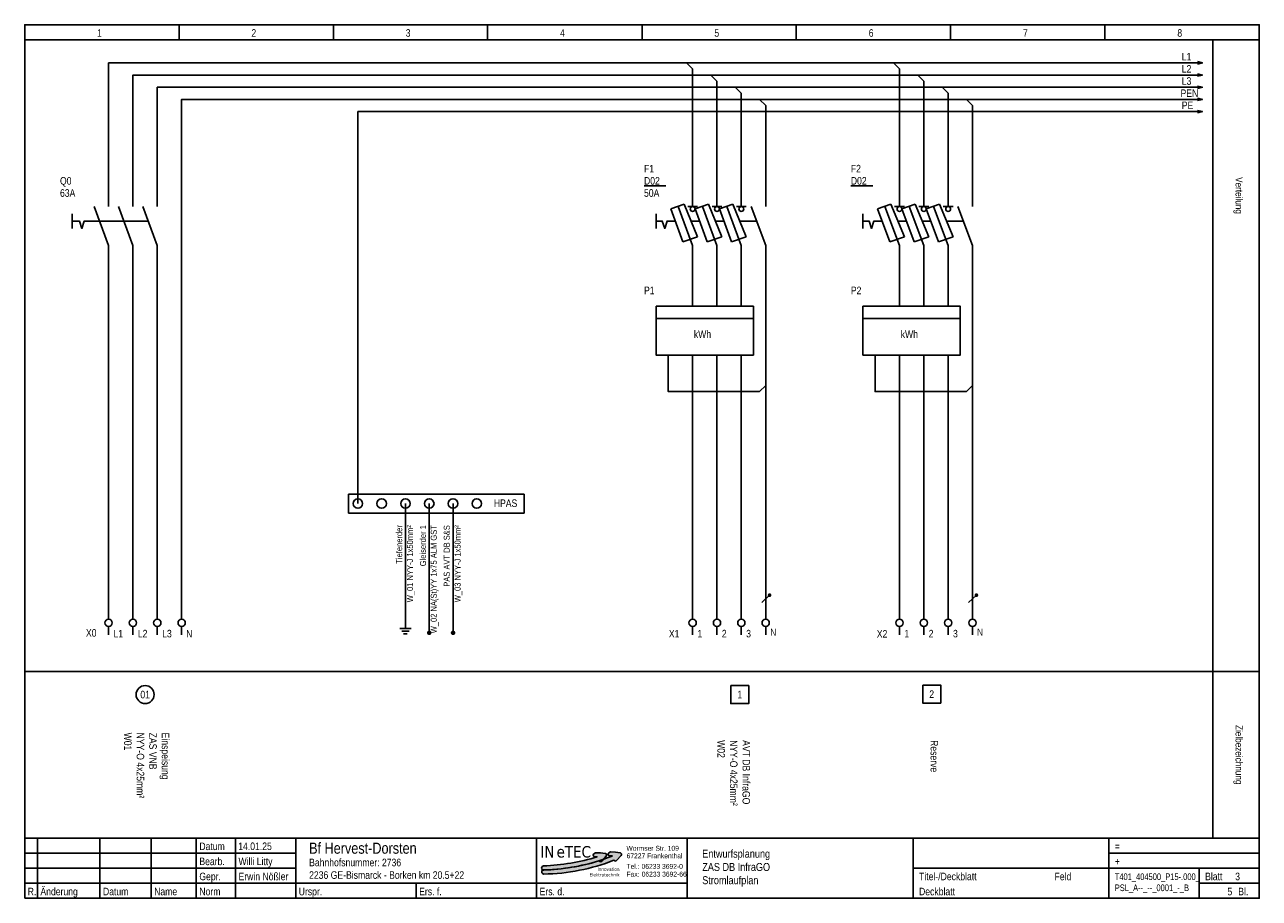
# Model space of a CAD drawing. Header units: millimetres. Extents: x 0 to 1597, y 0 to 198.
# Tile 3 of 5: x 659 to 938, y 0 to 198. Entities that reach past the tile are written whole.
import ezdxf
from ezdxf.enums import TextEntityAlignment as Align

# ---------------------------------------------------------------- set-up
doc = ezdxf.new("R2010")
doc.units = ezdxf.units.MM
for name, color, linetype in [('Elektro_neu', 7, 'Continuous'), ('Elektro_neu_Text', 7, 'Continuous'), ('EPLGRAFIC', 7, 'Continuous'), ('EPLPLOTFRAME', 7, 'Continuous'), ('LAYER-01', 7, 'Continuous')]:
    doc.layers.add(name, color=color, linetype=linetype)
doc.styles.add('AN', font='ARIALN.TTF')
doc.styles.add('Logo', font='tahoma.ttf')
doc.styles.add('Logo-fett', font='tahomabd.ttf')
doc.styles.add('WSCAD_ALLGTEXT', font='ARIALN.TTF')

# ---------------------------------------------------------------- blocks, each defined once
blk = doc.blocks.new('Logo Inetec')
for color, points in [(90, [(43.67, 12.55, 0.344615), (43.74, 13.78), (43.52, 14.09, 0.217244), (42.81, 14.52), (39.7, 14.86), (36.18, 14.99), (34.94, 14.24, 0.444088), (34.66, 12.78), (35.03, 12.29), (37.28, 12.18, -0.342215), (37.37, 12.1, -0.063568), (-0.16, 5.73, 0.983458), (-0.06, 2.84, 0.065458), (38.52, 9.23), (39.19, 8.78, 0.373877), (40.5, 8.96)]), (170, [(54.12, 12.99, 0.344615), (54.21, 14.22), (54, 14.53, 0.217244), (53.29, 14.97), (50.19, 15.35), (46.67, 15.53), (45.41, 14.78, 0.444088), (45.11, 13.33), (45.48, 12.84), (47.73, 12.7, -0.397051), (47.82, 12.6, -0.087945), (-0.06, 2.9, 0.983458), (0.01, 0, 0.089874), (48.96, 9.71), (49.6, 9.28, 0.373877), (50.9, 9.44)])]:
    blk.add_hatch(color=color).paths.add_polyline_path(points)
at = {"color": 90}
blk.add_lwpolyline([(37.38, 12.09, 0.397051), (37.28, 12.18), (35.03, 12.29), (34.66, 12.78, -0.444088), (34.94, 14.24), (36.18, 14.99), (39.7, 14.86), (42.81, 14.52, -0.217244), (43.52, 14.09), (43.74, 13.78, -0.344615), (43.67, 12.55), (40.5, 8.96, -0.373877), (39.19, 8.78), (38.52, 9.23, -0.065458), (-0.06, 2.84, -0.983458), (-0.16, 5.73, 0.063568), (37.37, 12.1)], format="xyb", dxfattribs=at)
at = {"color": 170}
blk.add_lwpolyline([(47.82, 12.6, -0.087945), (-0.06, 2.9, 0.983458), (0.01, 0, 0.089874), (48.96, 9.71), (49.6, 9.28, 0.373877), (50.9, 9.44), (54.12, 12.99, 0.344615), (54.21, 14.22), (54, 14.53, 0.217244), (53.29, 14.97), (50.19, 15.35), (46.67, 15.53), (45.41, 14.78, 0.444088), (45.11, 13.33), (45.48, 12.84), (47.73, 12.7, -0.397051)], format="xyb", close=True, dxfattribs=at)
at = {"style": 'Logo'}
for s, p in [('IN', (-2.42, 11.6)), ('TEC', (14.64, 11.6))]:
    blk.add_text(s, height=8, dxfattribs=at).set_placement(p)
at = {"color": 20, "style": 'Logo'}
blk.add_text('e', height=8, dxfattribs=at).set_placement((8.93, 11.6))
at = {"lineweight": 0, "style": 'AN', "width": 1.1}
for s, p in [('Wormser Str. 109', (57.77, 16.36)), ('67227 Frankenthal', (57.9, 11.09)), ('Tel.:', (57.84, 3.71)), ('Fax:', (57.79, -1.72)), ('06233 3692-0', (68.34, 3.71)), ('06233 3692-66', (68.42, -1.72))]:
    blk.add_text(s, height=3.4, dxfattribs=at).set_placement(p)
at = {"style": 'Logo-fett'}
for s, p in [('Elektrotechnik', (52.94, -1.64)), ('Elektrotechnik', (52.94, -1.64)), ('Innovation', (52.94, 2.27)), ('Innovation', (52.94, 2.27))]:
    blk.add_text(s, height=2.36, dxfattribs=at).set_placement(p, align=Align.RIGHT)
blk = doc.blocks.new('Tiefenerder')
at = {"color": 0}
for p, q in [((0, -1.86), (0, 0)), ((-1.86, -1.86), (1.86, -1.86)), ((1.24, -2.74), (-1.24, -2.74)), ((0.62, -3.73), (-0.62, -3.73))]:
    blk.add_line(p, q, dxfattribs=at)

msp = doc.modelspace()

# ---------------------------------------------------------------- linework, layer by layer
at = {"color": 0}
for p, q in [((927.91, 194.27), (927.91, 13.63)), ((658.94, 51.33), (938.41, 51.33))]:
    msp.add_line(p, q, dxfattribs=at)
for p, q in [((827.55, 68.59), (825.78, 66.9)), ((874.37, 68.59), (872.6, 66.9))]:
    msp.add_line(p, q)
at = {"const_width": 0.421}
for points in [[(827.35, 68.63, 1), (827.76, 68.55, 1)], [(874.17, 68.63, 1), (874.58, 68.55, 1)]]:
    msp.add_lwpolyline(points, format="xyb", close=True, dxfattribs=at)
at = {"color": 10, "const_width": 0.511}
for points in [[(750.26, 60.07, 1), (750.77, 60.07, 1)], [(755.65, 60.07, 1), (756.16, 60.07, 1)]]:
    msp.add_lwpolyline(points, format="xyb", close=True, dxfattribs=at)
at = {"layer": 'Elektro_neu'}
for p, q in [((732.21, 91.48), (772, 91.48)), ((732.21, 87.17), (732.21, 91.48)), ((772, 91.48), (772, 87.17)), ((772, 87.17), (732.21, 87.17))]:
    msp.add_line(p, q, dxfattribs=at)
at = {"layer": 'Elektro_neu', "color": 10}
for p, q in [((745.13, 89.32), (745.13, 62.35)), ((750.52, 89.32), (750.51, 60.07)), ((755.9, 89.32), (755.91, 60.07))]:
    msp.add_line(p, q, dxfattribs=at)
at = {"layer": 'Elektro_neu', "linetype": 'ByBlock', "ltscale": 5}
for points in [[(808.77, 189.03), (677.94, 189.03), (677.94, 158.74)], [(810.14, 187.66), (808.77, 189.03), (810.14, 189.03), (811.52, 189.03)], [(810.14, 187.66), (810.14, 158.74)], [(811.52, 189.03), (855.59, 189.03)], [(811.52, 189.03), (925.54, 189.03)], [(856.96, 187.66), (855.59, 189.03), (856.96, 189.03), (858.34, 189.03)], [(856.96, 187.66), (856.96, 158.74)], [(924.44, 189.31), (925.54, 189.03), (924.44, 188.76)], [(814.27, 186.28), (683.45, 186.28), (683.45, 158.74)], [(815.65, 184.9), (814.27, 186.28), (815.65, 186.28), (817.03, 186.28)], [(815.65, 184.9), (815.65, 158.74)], [(817.03, 186.28), (861.09, 186.28)], [(817.03, 186.28), (925.54, 186.28)], [(862.47, 184.9), (861.09, 186.28), (862.47, 186.28), (863.85, 186.28)], [(862.47, 184.9), (862.47, 158.74)], [(924.44, 186.55), (925.54, 186.28), (924.44, 186)], [(819.78, 183.52), (688.96, 183.52), (688.96, 158.74)], [(821.16, 182.15), (819.78, 183.52), (821.16, 183.52), (822.54, 183.52)], [(821.16, 182.15), (821.16, 158.74)], [(822.54, 183.52), (866.6, 183.52)], [(822.54, 183.52), (925.54, 183.52)], [(867.98, 182.15), (866.6, 183.52), (867.98, 183.52), (869.36, 183.52)], [(867.98, 182.15), (867.98, 158.74)], [(924.44, 183.8), (925.54, 183.52), (924.44, 183.25)], [(825.29, 180.77), (694.47, 180.77), (694.47, 65.1)], [(826.67, 179.39), (825.29, 180.77), (826.67, 180.77), (828.04, 180.77)], [(826.67, 179.39), (826.67, 156.53)], [(828.04, 180.77), (872.11, 180.77)], [(828.04, 180.77), (925.54, 180.77)], [(873.49, 179.39), (872.11, 180.77), (873.49, 180.77), (874.86, 180.77)], [(873.49, 179.39), (873.49, 156.53)], [(924.44, 181.05), (925.54, 180.77), (924.44, 180.5)], [(836.31, 178.02), (880.37, 178.02)], [(836.31, 178.02), (925.54, 178.02)], [(924.44, 178.29), (925.54, 178.02), (924.44, 177.74)], [(799.13, 161.22), (804.08, 161.22)], [(845.95, 161.22), (850.9, 161.22)], [(674.64, 156.53), (677.94, 147.72)], [(677.94, 156.53), (677.94, 158.74)], [(680.15, 156.53), (683.45, 147.72)], [(683.45, 156.53), (683.45, 158.74)], [(685.66, 156.53), (688.96, 147.72)], [(688.96, 156.53), (688.96, 158.74)], [(805.18, 155.98), (808.21, 157.09)], [(806.84, 156.53), (810.14, 147.72)], [(811.24, 149.65), (808.21, 157.09)], [(811.24, 156.53), (809.04, 156.53)], [(810.14, 156.53), (810.14, 158.74)], [(810.69, 155.98), (813.72, 157.09)], [(812.35, 156.53), (815.65, 147.72)], [(816.75, 149.65), (813.72, 157.09)], [(816.75, 156.53), (814.55, 156.53)], [(815.65, 156.53), (815.65, 158.74)], [(816.2, 155.98), (819.23, 157.09)], [(817.85, 156.53), (821.16, 147.72)], [(822.26, 149.65), (819.23, 157.09)], [(822.26, 156.53), (820.06, 156.53)], [(821.16, 156.53), (821.16, 158.74)], [(823.36, 156.53), (826.67, 147.72)], [(852, 155.98), (855.03, 157.09)], [(853.66, 156.53), (856.96, 147.72)], [(858.06, 149.65), (855.03, 157.09)], [(858.06, 156.53), (855.86, 156.53)], [(856.96, 156.53), (856.96, 158.74)], [(857.51, 155.98), (860.54, 157.09)], [(859.17, 156.53), (862.47, 147.72)], [(863.57, 149.65), (860.54, 157.09)], [(863.57, 156.53), (861.37, 156.53)], [(862.47, 156.53), (862.47, 158.74)], [(863.02, 155.98), (866.05, 157.09)], [(864.67, 156.53), (867.98, 147.72)], [(869.08, 149.65), (866.05, 157.09)], [(869.08, 156.53), (866.88, 156.53)], [(867.98, 156.53), (867.98, 158.74)], [(870.18, 156.53), (873.49, 147.72)], [(669.68, 151.58), (669.68, 154.88)], [(801.88, 154.88), (801.88, 151.58)], [(807.94, 148.55), (805.18, 155.98)], [(813.45, 148.55), (810.69, 155.98)], [(818.96, 148.55), (816.2, 155.98)], [(848.7, 154.88), (848.7, 151.58)], [(854.76, 148.55), (852, 155.98)], [(860.27, 148.55), (857.51, 155.98)], [(865.78, 148.55), (863.02, 155.98)], [(669.68, 153.23), (671.33, 153.23), (671.88, 151.58), (672.44, 153.23), (687.03, 153.23)], [(801.88, 153.23), (803.26, 153.23), (803.81, 151.58), (804.36, 153.23), (806.01, 153.23)], [(809.87, 153.23), (811.79, 153.23)], [(815.37, 153.23), (817.3, 153.23)], [(820.88, 153.23), (824.6, 153.23)], [(848.7, 153.23), (850.08, 153.23), (850.63, 151.58), (851.18, 153.23), (852.83, 153.23)], [(856.69, 153.23), (858.61, 153.23)], [(862.2, 153.23), (864.12, 153.23)], [(867.7, 153.23), (871.42, 153.23)], [(807.94, 148.55), (811.24, 149.65)], [(813.45, 148.55), (816.75, 149.65)], [(818.96, 148.55), (822.26, 149.65)], [(854.76, 148.55), (858.06, 149.65)], [(860.27, 148.55), (863.57, 149.65)], [(865.78, 148.55), (869.08, 149.65)], [(677.94, 147.72), (677.94, 65.1)], [(683.45, 147.72), (683.45, 65.1)], [(688.96, 147.72), (688.96, 65.1)], [(810.14, 147.72), (810.14, 133.95)], [(815.65, 147.72), (815.65, 133.95)], [(821.16, 147.72), (821.16, 133.95)], [(826.67, 147.72), (826.67, 116.05)], [(856.96, 147.72), (856.96, 133.95)], [(862.47, 147.72), (862.47, 133.95)], [(867.98, 147.72), (867.98, 133.95)], [(873.49, 147.72), (873.49, 116.05)], [(801.88, 133.95), (823.91, 133.95), (823.91, 122.93), (801.88, 122.93), (801.88, 133.95)], [(848.7, 133.95), (870.73, 133.95), (870.73, 122.93), (848.7, 122.93), (848.7, 133.95)], [(801.88, 131.2), (823.91, 131.2)], [(848.7, 131.2), (870.73, 131.2)], [(804.63, 116.05), (804.63, 122.93)], [(810.14, 122.93), (810.14, 65.1)], [(815.65, 122.93), (815.65, 65.1)], [(821.16, 122.93), (821.16, 65.1)], [(851.45, 116.05), (851.45, 122.93)], [(856.96, 122.93), (856.96, 65.1)], [(862.47, 122.93), (862.47, 65.1)], [(867.98, 122.93), (867.98, 65.1)], [(804.63, 116.05), (804.63, 114.67), (806.01, 114.67)], [(825.29, 114.67), (806.01, 114.67)], [(825.29, 114.67), (826.67, 116.05), (826.67, 113.29)], [(851.45, 116.05), (851.45, 114.67), (852.83, 114.67)], [(872.11, 114.67), (852.83, 114.67)], [(872.11, 114.67), (873.49, 116.05), (873.49, 113.29)], [(826.67, 113.29), (826.67, 65.1)], [(873.49, 113.29), (873.49, 65.1)], [(677.94, 65.1), (677.94, 63.17)], [(683.45, 65.1), (683.45, 63.17)], [(688.96, 65.1), (688.96, 63.17)], [(694.47, 65.1), (694.47, 63.17)], [(810.14, 65.1), (810.14, 63.17)], [(815.65, 65.1), (815.65, 63.17)], [(821.16, 65.1), (821.16, 63.17)], [(826.67, 65.1), (826.67, 63.17)], [(856.96, 65.1), (856.96, 63.17)], [(862.47, 65.1), (862.47, 63.17)], [(867.98, 65.1), (867.98, 63.17)], [(873.49, 65.1), (873.49, 63.17)], [(677.94, 61.52), (677.94, 59.59)], [(683.45, 61.52), (683.45, 59.59)], [(688.96, 61.52), (688.96, 59.59)], [(694.47, 61.52), (694.47, 59.59)], [(810.14, 61.52), (810.14, 59.59)], [(815.65, 61.52), (815.65, 59.59)], [(821.16, 61.52), (821.16, 59.59)], [(826.67, 61.52), (826.67, 59.59)], [(856.96, 61.52), (856.96, 59.59)], [(862.47, 61.52), (862.47, 59.59)], [(867.98, 61.52), (867.98, 59.59)], [(873.49, 61.52), (873.49, 59.59)]]:
    msp.add_lwpolyline(points, dxfattribs=at)
for centre, radius in [((810.14, 155.98), 0.551), ((815.65, 155.98), 0.551), ((821.16, 155.98), 0.551), ((856.96, 155.98), 0.551), ((862.47, 155.98), 0.551), ((867.98, 155.98), 0.551), ((677.94, 62.34), 0.826), ((683.45, 62.34), 0.826), ((688.96, 62.34), 0.826), ((694.47, 62.34), 0.826), ((810.14, 62.34), 0.826), ((815.65, 62.34), 0.826), ((821.16, 62.34), 0.826), ((826.67, 62.34), 0.826), ((856.96, 62.34), 0.826), ((862.47, 62.34), 0.826), ((867.98, 62.34), 0.826), ((873.49, 62.34), 0.826)]:
    msp.add_circle(centre, radius, dxfattribs=at)
at = {"layer": 'Elektro_neu'}
for centre in [(734.36, 89.32), (739.75, 89.32), (745.13, 89.32), (750.52, 89.32), (755.9, 89.32), (761.28, 89.32)]:
    msp.add_circle(centre, 1.08, dxfattribs=at)
at = {"layer": 'Elektro_neu_Text'}
for points in [[(818.76, 48.14), (822.85, 48.14), (822.85, 44.05), (818.76, 44.05)], [(862.21, 48.25), (866.3, 48.25), (866.3, 44.16), (862.21, 44.16)]]:
    msp.add_lwpolyline(points, close=True, dxfattribs=at)
msp.add_circle((686.21, 46.1), 2.04, dxfattribs=at)
at = {"layer": 'EPLPLOTFRAME', "color": 3}
for p, q in [((693.87, 197.67), (693.87, 194.27)), ((728.81, 197.67), (728.81, 194.27)), ((763.74, 197.67), (763.74, 194.27)), ((798.68, 197.67), (798.68, 194.27)), ((833.61, 194.27), (833.61, 197.67)), ((868.54, 194.27), (868.54, 197.67)), ((903.48, 194.27), (903.48, 197.67)), ((658.94, 194.27), (938.41, 194.27)), ((658.94, 13.63), (938.41, 13.63)), ((661.82, 0), (661.82, 13.63)), ((675.98, 0), (675.98, 13.63)), ((687.57, 0), (687.57, 13.63)), ((697.79, 0), (697.79, 13.63)), ((706.65, 0), (706.65, 13.63)), ((720.29, 0), (720.29, 13.63)), ((774.82, 0), (774.82, 13.63)), ((808.9, 0), (808.9, 13.63)), ((860.02, 0), (860.02, 13.63)), ((904.33, 13.63), (904.33, 6.82)), ((658.94, 10.22), (720.29, 10.22)), ((938.41, 10.22), (904.33, 10.22)), ((658.94, 6.82), (720.29, 6.82)), ((860.02, 6.82), (938.41, 6.82)), ((904.33, 0), (904.33, 6.82)), ((924.78, 0), (924.78, 6.82)), ((658.94, 3.41), (808.9, 3.41)), ((747.55, 0), (747.55, 3.41)), ((924.78, 3.41), (938.41, 3.41))]:
    msp.add_line(p, q, dxfattribs=at)
msp.add_lwpolyline([(658.94, 0), (658.94, 197.67), (938.41, 197.67), (938.41, 0), (658.94, 0)], close=True, dxfattribs=at)
at = {"layer": 'LAYER-01', "linetype": 'ByBlock', "ltscale": 5}
for p, q in [((734.36, 89.32), (734.36, 178.02)), ((734.36, 178.02), (920.84, 178.02))]:
    msp.add_line(p, q, dxfattribs=at)
msp.add_lwpolyline([(694.47, 65.01), (694.47, 63.14)], dxfattribs=at)

# ---------------------------------------------------------------- block references
at = {"color": 10, "xscale": 0.6816344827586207, "yscale": 0.6816344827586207, "zscale": 0.6816344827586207}
msp.add_blockref('Tiefenerder', (745.13, 62.35), dxfattribs=at)
at = {"layer": 'EPLGRAFIC', "xscale": 0.3237763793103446, "yscale": 0.3237763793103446, "zscale": 0.3237763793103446}
msp.add_blockref('Logo Inetec', (776.45, 5.47), dxfattribs=at)

# ---------------------------------------------------------------- texts
at = {"color": 7, "style": 'AN'}
for s, height, p in [('Verteilung', 1.615, (933.03, 159.02)), ('Zielbezeichnung', 1.6154, (933.03, 32.48))]:
    msp.add_text(s, height=height, rotation=270, dxfattribs=at).set_placement(p, align=Align.CENTER)
at = {"layer": 'Elektro_neu', "linetype": 'ByBlock', "ltscale": 5, "style": 'WSCAD_ALLGTEXT'}
for s, height, p in [('L1', 1.704, (920.86, 189.58)), ('L2', 1.704, (920.86, 186.83)), ('L3', 1.704, (920.86, 184.08)), ('PEN', 1.704, (920.58, 181.32)), ('PE', 1.704, (920.86, 178.57)), ('F1', 1.704, (799.13, 164.25)), ('F2', 1.704, (845.95, 164.25)), ('Q0', 1.704, (666.93, 161.49)), ('D02', 1.704, (799.13, 161.49)), ('D02', 1.704, (845.95, 161.49)), ('P1', 1.704, (799.13, 136.7)), ('P2', 1.704, (845.95, 136.7)), ('kWh', 1.704, (810.42, 126.79)), ('kWh', 1.704, (857.24, 126.79)), ('L1', 1.704, (679.05, 59.04)), ('L2', 1.704, (684.55, 59.04)), ('L3', 1.704, (690.06, 59.04)), ('1', 1.7, (811.24, 59.04)), ('2', 1.7, (816.75, 59.04)), ('3', 1.7, (822.26, 59.04)), ('1', 1.7, (858.06, 59.04)), ('2', 1.7, (863.57, 59.04)), ('3', 1.7, (869.08, 59.04))]:
    msp.add_text(s, height=height, dxfattribs=at).set_placement(p)
at = {"layer": 'Elektro_neu', "color": 10, "linetype": 'ByBlock', "ltscale": 5, "style": 'WSCAD_ALLGTEXT'}
for s, p in [('63A', (666.93, 158.74)), ('50A', (799.13, 158.74))]:
    msp.add_text(s, height=1.704, dxfattribs=at).set_placement(p)
at = {"layer": 'Elektro_neu', "style": 'AN'}
msp.add_text('HPAS', height=1.704, dxfattribs=at).set_placement((765.13, 89.4), align=Align.MIDDLE_LEFT)
at = {"layer": 'Elektro_neu', "linetype": 'ByBlock', "ltscale": 5, "style": 'WSCAD_ALLGTEXT'}
for s, p in [('X0', (675.19, 59.21)), ('X1', (807.14, 59.02)), ('X2', (854.21, 58.98))]:
    msp.add_text(s, height=1.704, dxfattribs=at).set_placement(p, align=Align.RIGHT)
msp.add_text('Reserve', height=1.704, rotation=270, dxfattribs=at).set_placement((864, 35.79))
at = {"layer": 'Elektro_neu', "color": 10, "char_height": 1.3633, "attachment_point": 6, "rotation": 90, "line_spacing_factor": 1.08, "style": 'AN'}
for s, insert in [('Tiefenerder\\PW_01 NYY-J 1x50mm²', (745.13, 84.43)), ('PAS AVT DB S&S\\PW_03 NYY-J 1x50mm²', (755.9, 84.43))]:
    msp.add_mtext_dynamic_manual_height_columns(s, width=22.1831, gutter_width=1, heights=[0], dxfattribs=dict(at, insert=insert))
at = {"layer": 'Elektro_neu', "color": 10, "insert": (750.52, 84.43), "char_height": 1.3633, "attachment_point": 6, "rotation": 90, "line_spacing_factor": 1.08, "style": 'AN'}
msp.add_mtext_dynamic_manual_height_columns('Gleiserder 1\\PW_02 NA(St)YY 1x75 ALM GST', width=23.7243, gutter_width=1, heights=[0], dxfattribs=at).dxf.set("width", 22.1831)
at = {"layer": 'Elektro_neu', "color": 10, "char_height": 1.7041, "rotation": 270, "style": 'WSCAD_ALLGTEXT'}
for s, insert, width, attachment_point in [('Einspeisung\\PZAS VNB\\PNYY-O 4x25mm²\\PW01', (686.55, 37.49), 21.3666, 4), ('AVT DB InfraGO\\PNYY-O 4x25mm²\\PW02', (823.13, 35.79), 16.4079, 1)]:
    msp.add_mtext(s, dxfattribs=dict(at, insert=insert, width=width, attachment_point=attachment_point))
at = {"layer": 'Elektro_neu_Text', "style": 'AN'}
for s, height, p in [('01', 1.704, (686.21, 46.1)), ('1', 1.7, (820.81, 46.1)), ('2', 1.7, (864.26, 46.2))]:
    msp.add_text(s, height=height, dxfattribs=at).set_placement(p, align=Align.MIDDLE_CENTER)
at = {"layer": 'EPLPLOTFRAME', "color": 3, "style": 'AN'}
for s, p in [('1', (676.41, 194.95)), ('2', (711.34, 194.95)), ('3', (746.27, 194.95)), ('4', (781.21, 194.95)), ('5', (816.14, 194.95)), ('6', (851.08, 194.95)), ('7', (886.01, 194.95)), ('8', (920.94, 194.95))]:
    msp.add_text(s, height=1.7, dxfattribs=at).set_placement(p, align=Align.RIGHT)
for s, height, p in [('Datum', 1.704, (698.48, 10.91)), ('=', 1.7, (905.69, 10.91)), ('Bearb.', 1.704, (698.48, 7.5)), ('+', 1.7, (905.69, 7.5)), ('Gepr.', 1.704, (698.48, 4.09)), ('Feld', 1.704, (892.06, 4.09)), ('Blatt', 1.704, (926.14, 4.09)), ('Änderung', 1.704, (662.5, 0.68)), ('R.', 1.704, (659.62, 0.68)), ('Datum', 1.704, (676.66, 0.68)), ('Name', 1.704, (688.25, 0.68)), ('Norm', 1.704, (698.48, 0.68)), ('Urspr.', 1.704, (720.97, 0.68)), ('Ers. f.', 1.704, (748.23, 0.68)), ('Ers. d.', 1.704, (775.5, 0.68)), ('Bl.', 1.704, (933.64, 0.68))]:
    msp.add_text(s, height=height, dxfattribs=at).set_placement(p)
at = {"layer": 'EPLPLOTFRAME', "color": 2, "style": 'AN'}
for s, height, p in [('14.01.25', 1.704, (707.28, 10.92)), ('Bf Hervest-Dorsten', 2.5, (723.32, 10.09)), ('Willi Litty', 1.7041, (707.34, 7.5)), ('Bahnhofsnummer: 2736', 1.7041, (723.32, 7.25)), ('Erwin Nößler', 1.7041, (707.34, 4.09)), ('2236 GE-Bismarck - Borken km 20.5+22', 1.7041, (723.32, 4.41)), ('Titel-/Deckblatt', 1.7041, (861.39, 4.09)), ('3', 1.7, (932.96, 4.09)), ('Deckblatt', 1.704, (861.39, 0.68))]:
    msp.add_text(s, height=height, dxfattribs=at).set_placement(p)
msp.add_text('5', height=1.7, dxfattribs=at).set_placement((932.28, 0.68), align=Align.RIGHT)
at = {"layer": 'EPLPLOTFRAME', "color": 2, "insert": (812.31, 6.82), "char_height": 1.8, "attachment_point": 4, "style": 'AN'}
msp.add_mtext('Entwurfsplanung\\PZAS DB InfraGO\\PStromlaufplan', dxfattribs=at)
at = {"layer": 'EPLPLOTFRAME', "color": 2, "insert": (905.69, 3.41), "char_height": 1.5, "width": 18.6831, "attachment_point": 4, "style": 'AN'}
msp.add_mtext('\\W0.95;T401_404500_P15-.000_\\PPSL_A--_--_0001_-_B', dxfattribs=at)
at = {"layer": 'LAYER-01', "style": 'AN'}
msp.add_text('N', height=1.62, dxfattribs=at).set_placement((695.53, 59.06))
at = {"layer": 'LAYER-01', "linetype": 'ByBlock', "ltscale": 5, "style": 'AN'}
for p in [(827.72, 59.41), (874.54, 59.41)]:
    msp.add_text('N', height=1.62, dxfattribs=at).set_placement(p)

doc.saveas('drawing.dxf')
